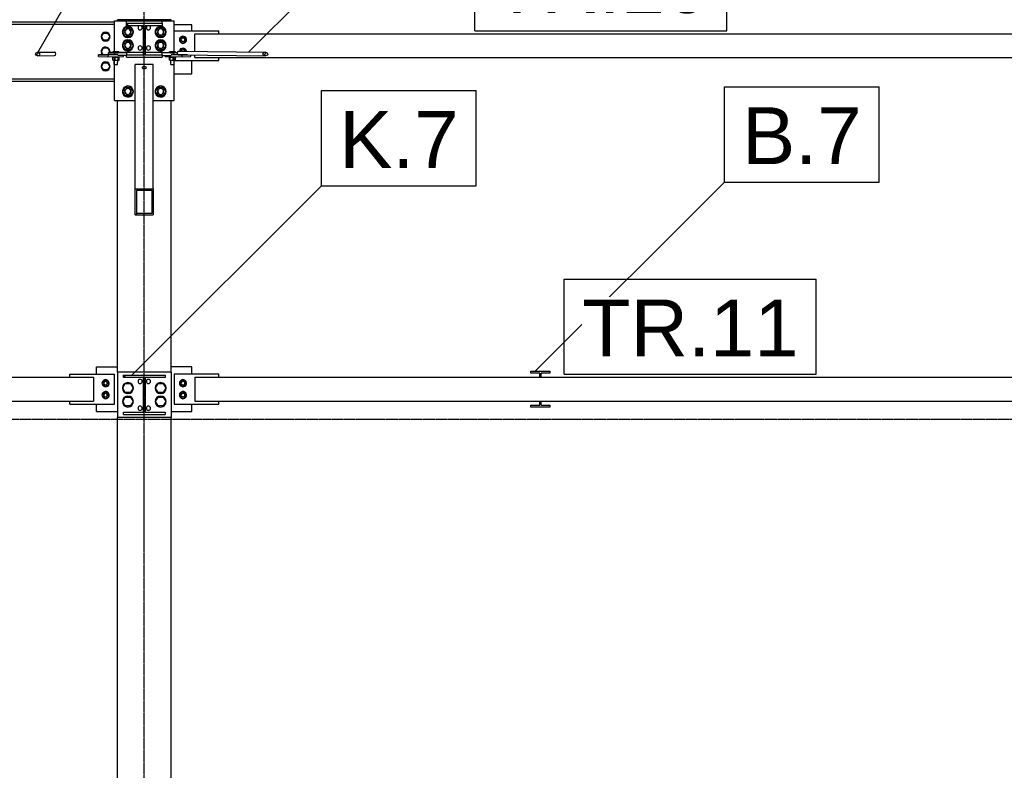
# Model space of a CAD drawing. Header units: millimetres. Extents: x -19654 to 22346, y -14260 to 15440.
# Tile 14 of 22: x -1108 to 2197, y 1970 to 4492. Entities that reach past the tile are written whole.
import ezdxf

# ---------------------------------------------------------------- set-up
doc = ezdxf.new("R2010")
doc.units = ezdxf.units.MM
doc.linetypes.add('DXK_LINE_DOT3', pattern=[5.9187, 2.979, -0.9799, 0.9799, -0.9799])
for name, color, linetype in [('TS_INNE_OBIEKTY', 7, 'Continuous'), ('TS_LINIE_WIDOCZNE', 7, 'Continuous'), ('TS_OPISY', 7, 'Continuous'), ('TS_OPISY_LINIE', 7, 'Continuous'), ('TS_OPISY_RAMKA', 7, 'Continuous'), ('TS_WYPELNIENIE', 7, 'Continuous')]:
    doc.layers.add(name, color=color, linetype=linetype)
doc.styles.add('Arial', font='ARIAL.TTF', dxfattribs={"height": 0.2})

# ---------------------------------------------------------------- blocks, each defined once
blk = doc.blocks.new('Part-305655477-1708 - 1303')
at = {"layer": 'TS_WYPELNIENIE', "linetype": 'Continuous'}
h = blk.add_hatch(dxfattribs=at)
h.set_pattern_fill('', color=256, scale=70, style=0, pattern_type=0)
h.set_pattern_definition([(45, (-1053.68, 4372), (-157.15, 157.15), [])])
h.paths.add_polyline_path([(-1055.8, 4376.2), (-1053.7, 4372), (-1048.4, 4370.2), (-1043, 4371.9), (-1040.7, 4376.2), (-1042.9, 4380.4), (-1048.2, 4382.2), (-1053.5, 4380.5)])
at = {"layer": 'TS_INNE_OBIEKTY', "color": 1, "linetype": 'Continuous'}
for p, q in [((-1055.8, 4376.2), (-1053.5, 4380.5)), ((-1053.7, 4372), (-1055.8, 4376.2)), ((-1048.4, 4370.2), (-1053.7, 4372)), ((-1053.5, 4380.5), (-1048.2, 4382.2)), ((-1043, 4371.9), (-1048.4, 4370.2)), ((-1048.2, 4382.2), (-1042.9, 4380.4)), ((-1040.7, 4376.2), (-1043, 4371.9)), ((-1042.9, 4380.4), (-1040.7, 4376.2))]:
    blk.add_line(p, q, dxfattribs=at)
at = {"layer": 'TS_LINIE_WIDOCZNE', "color": 1, "linetype": 'Continuous'}
for p, q in [((-1048.4, 4370.2), (-992, 4371)), ((-1048.2, 4382.2), (-991.9, 4383)), ((-992, 4371), (-988.6, 4372.8)), ((-988.6, 4381.2), (-991.9, 4383)), ((-987.2, 4377), (-988.6, 4381.2)), ((-988.6, 4372.8), (-987.2, 4377))]:
    blk.add_line(p, q, dxfattribs=at)
blk = doc.blocks.new('Bolt-305655477-2297 - 1303')
at = {"layer": 'TS_INNE_OBIEKTY', "color": 1, "linetype": 'Continuous'}
for p, q in [((-601.9, 4380.3), (-602.2, 4380.4)), ((-602.2, 4380.4), (-601.9, 4380.4)), ((-601.9, 4380.3), (-602.2, 4380.4)), ((-602.2, 4380.4), (-601.9, 4380.4)), ((-601.9, 4380.4), (-600.9, 4380.4)), ((-601.9, 4380.4), (-600.9, 4380.4)), ((-600.9, 4380.3), (-601.9, 4380.3)), ((-600.9, 4380.3), (-601.9, 4380.3)), ((-600.9, 4380.4), (-599.3, 4380.5)), ((-599.3, 4380.2), (-600.9, 4380.3)), ((-599.3, 4380.5), (-597.4, 4380.5)), ((-597.4, 4380.2), (-599.3, 4380.2)), ((-597.4, 4380.5), (-595.2, 4380.5)), ((-595.2, 4380.2), (-597.4, 4380.2)), ((-595.2, 4380.5), (-593, 4380.5)), ((-593, 4380.2), (-595.2, 4380.2)), ((-593, 4380.5), (-591.1, 4380.5)), ((-591.1, 4380.2), (-593, 4380.2)), ((-591.1, 4380.5), (-589.5, 4380.4)), ((-589.5, 4380.3), (-591.1, 4380.2)), ((-589.5, 4380.4), (-588.5, 4380.4)), ((-589.5, 4380.4), (-588.5, 4380.4)), ((-588.5, 4380.3), (-589.5, 4380.3)), ((-588.5, 4380.3), (-589.5, 4380.3)), ((-588.5, 4380.4), (-588.2, 4380.4)), ((-588.2, 4380.4), (-588.5, 4380.3)), ((-588.5, 4380.4), (-588.2, 4380.4)), ((-588.2, 4380.4), (-588.5, 4380.3))]:
    blk.add_line(p, q, dxfattribs=at)
blk = doc.blocks.new('Part-305655477-1412 - 1303')
at = {"layer": 'TS_LINIE_WIDOCZNE', "color": 1, "linetype": 'Continuous'}
for p, q in [((-780.2, 3308), (-780.2, 4220.5)), ((-600.2, 3308), (-600.2, 4220.5)), ((-780.2, -350), (-780.2, 3155)), ((-600.2, -350), (-600.2, 3155))]:
    blk.add_line(p, q, dxfattribs=at)
blk = doc.blocks.new('Part-305655477-2066 - 1303')
at = {"layer": 'TS_LINIE_WIDOCZNE', "color": 1, "linetype": 'Continuous'}
for p, q in [((608, 3304.2), (608, 3310.5)), ((608, 3310.5), (672, 3310.5)), ((672, 3310.5), (672, 3304.2)), ((637.8, 3304.2), (608, 3304.2)), ((637.8, 3291.2), (637.8, 3304.2)), ((637.8, 3290.5), (637.8, 3291.2)), ((672, 3304.2), (642.2, 3304.2)), ((642.2, 3290.5), (642.2, 3304.2)), ((637.8, 3209.8), (637.8, 3210.5)), ((637.8, 3196.8), (637.8, 3209.8)), ((642.2, 3196.8), (642.2, 3210.5)), ((608, 3190.5), (608, 3196.8)), ((608, 3196.8), (637.8, 3196.8)), ((672, 3190.5), (608, 3190.5)), ((642.2, 3196.8), (672, 3196.8)), ((672, 3196.8), (672, 3190.5))]:
    blk.add_line(p, q, dxfattribs=at)
blk = doc.blocks.new('Part-305655477-1645 - 1303')
at = {"layer": 'TS_WYPELNIENIE', "linetype": 'Continuous'}
h = blk.add_hatch(dxfattribs=at)
h.set_pattern_fill('', color=256, scale=70, style=0, pattern_type=0)
h.set_pattern_definition([(45, (-720.2, 3836.3), (-157.15, 157.15), [])])
h.paths.add_polyline_path([(-720.2, 3923.2), (-720.2, 3836.3), (-660.2, 3836.3), (-660.2, 3923.2)])
h.paths.add_polyline_path([(-664.2, 3842.1), (-716.2, 3842.1), (-716.2, 3917.4), (-664.2, 3917.4)])
at = {"layer": 'TS_INNE_OBIEKTY', "color": 1, "linetype": 'Continuous'}
for p, q in [((-720.2, 3836.3), (-720.2, 3923.2)), ((-720.2, 3923.2), (-660.2, 3923.2)), ((-716.2, 3917.4), (-716.2, 3842.1)), ((-664.2, 3917.4), (-716.2, 3917.4)), ((-664.2, 3842.1), (-664.2, 3917.4)), ((-660.2, 3923.2), (-660.2, 3836.3)), ((-720.2, 3836.3), (-660.2, 3836.3)), ((-716.2, 3842.1), (-664.2, 3842.1))]:
    blk.add_line(p, q, dxfattribs=at)
at = {"layer": 'TS_LINIE_WIDOCZNE', "color": 1, "linetype": 'Continuous'}
for p, q in [((-720.2, 3923.2), (-720.2, 4341.2)), ((-660.2, 4341.2), (-720.2, 4341.2)), ((-660.2, 3923.2), (-660.2, 4341.2))]:
    blk.add_line(p, q, dxfattribs=at)
blk = doc.blocks.new('Part-305655477-1537 - 1303')
at = {"layer": 'TS_WYPELNIENIE', "linetype": 'Continuous'}
h = blk.add_hatch(dxfattribs=at)
h.set_pattern_fill('', color=256, scale=70, style=0, pattern_type=0)
h.set_pattern_definition([(45, (-760.2, 3289.5), (-157.15, 157.15), [])])
h.paths.add_polyline_path([(-760.2, 3298), (-760.2, 3289.5), (-692.9, 3289.5), (-692.9, 3173.5), (-760.2, 3173.5), (-760.2, 3165), (-620.2, 3165), (-620.2, 3173.5), (-687.4, 3173.5), (-687.4, 3289.5), (-620.2, 3289.5), (-620.2, 3298)])
at = {"layer": 'TS_INNE_OBIEKTY', "color": 1, "linetype": 'Continuous'}
for p, q in [((-760.2, 3298), (-620.2, 3298)), ((-760.2, 3289.5), (-760.2, 3298)), ((-692.9, 3289.5), (-760.2, 3289.5)), ((-692.9, 3173.5), (-692.9, 3289.5)), ((-620.2, 3289.5), (-687.4, 3289.5)), ((-687.4, 3289.5), (-687.4, 3173.5)), ((-620.2, 3298), (-620.2, 3289.5)), ((-760.2, 3165), (-760.2, 3173.5)), ((-760.2, 3173.5), (-692.9, 3173.5)), ((-760.2, 3165), (-620.2, 3165)), ((-687.4, 3173.5), (-620.2, 3173.5)), ((-620.2, 3173.5), (-620.2, 3165))]:
    blk.add_line(p, q, dxfattribs=at)
blk = doc.blocks.new('GridLine-305655477-2470 - 1303')
at = {"layer": 'TS_INNE_OBIEKTY', "color": 4, "linetype": 'DXK_LINE_DOT3'}
blk.add_line((-16331.7, 3150), (18196.3, 3150), dxfattribs=at)
blk = doc.blocks.new('Part-305655477-1599 - 1303')
at = {"layer": 'TS_LINIE_WIDOCZNE', "color": 1, "linetype": 'Continuous'}
for p, q in [((-520.2, 3290.5), (-520.2, 3210.5)), ((-520.2, 3290.5), (5028.3, 3290.5)), ((-520.2, 3210.5), (5028.3, 3210.5))]:
    blk.add_line(p, q, dxfattribs=at)
blk = doc.blocks.new('Part-305655477-1601 - 1303')
at = {"layer": 'TS_LINIE_WIDOCZNE', "color": 1, "linetype": 'Continuous'}
for p, q in [((-5541.7, 3290.5), (-860.2, 3290.5)), ((-860.2, 3290.5), (-860.2, 3210.5)), ((-5541.7, 3210.5), (-860.2, 3210.5))]:
    blk.add_line(p, q, dxfattribs=at)
blk = doc.blocks.new('Part-305655477-1536 - 1303')
at = {"layer": 'TS_WYPELNIENIE', "linetype": 'Continuous'}
h = blk.add_hatch(dxfattribs=at)
h.set_pattern_fill('', color=256, scale=70, style=0, pattern_type=0)
h.set_pattern_definition([(45, (-750.2, 4471.51), (-157.15, 157.15), [])])
h.paths.add_polyline_path([(-750.2, 4479.5), (-750.2, 4471.5), (-692.7, 4471.5), (-692.7, 4373.5), (-750.2, 4373.5), (-750.2, 4365.5), (-630.2, 4365.5), (-630.2, 4373.5), (-687.7, 4373.5), (-687.7, 4471.5), (-630.2, 4471.5), (-630.2, 4479.5)])
at = {"layer": 'TS_INNE_OBIEKTY', "color": 1, "linetype": 'Continuous'}
for p, q in [((-750.2, 4479.5), (-630.2, 4479.5)), ((-750.2, 4471.5), (-750.2, 4479.5)), ((-692.7, 4471.5), (-750.2, 4471.5)), ((-692.7, 4373.5), (-692.7, 4471.5)), ((-630.2, 4471.5), (-687.7, 4471.5)), ((-687.7, 4471.5), (-687.7, 4373.5)), ((-630.2, 4479.5), (-630.2, 4471.5)), ((-750.2, 4365.5), (-750.2, 4373.5)), ((-750.2, 4373.5), (-692.7, 4373.5)), ((-750.2, 4365.5), (-630.2, 4365.5)), ((-687.7, 4373.5), (-630.2, 4373.5)), ((-630.2, 4373.5), (-630.2, 4365.5))]:
    blk.add_line(p, q, dxfattribs=at)
at = {"layer": 'TS_LINIE_WIDOCZNE', "color": 1, "linetype": 'Continuous'}
for p, q in [((-750.2, 4479.5), (-750.2, 4487.5)), ((-750.2, 4487.5), (-630.2, 4487.5)), ((-630.2, 4479.5), (-630.2, 4487.5)), ((-692.7, 4381.5), (-750.2, 4381.5)), ((-750.2, 4381.5), (-750.2, 4373.5)), ((-630.2, 4381.5), (-687.7, 4381.5)), ((-630.2, 4373.5), (-630.2, 4381.5))]:
    blk.add_line(p, q, dxfattribs=at)
blk = doc.blocks.new('Part-305655477-1600 - 1303')
at = {"layer": 'TS_LINIE_WIDOCZNE', "color": 1, "linetype": 'Continuous'}
for p, q in [((-520.2, 4385.2), (-520.2, 4444.2)), ((-520.2, 4444.2), (5028.3, 4444.2)), ((-520.2, 4364.2), (-520.2, 4373.2)), ((-520.2, 4364.2), (5028.3, 4364.2))]:
    blk.add_line(p, q, dxfattribs=at)
blk = doc.blocks.new('Part-305655477-1602 - 1303')
at = {"layer": 'TS_LINIE_WIDOCZNE', "color": 1, "linetype": 'Continuous'}
for p, q in [((-5611.7, 4476.2), (-790.2, 4476.2)), ((-1971.2, 4484.7), (-790.2, 4484.7)), ((-5611.7, 4293.2), (-790.2, 4293.2)), ((-5611.7, 4284.7), (-790.2, 4284.7))]:
    blk.add_line(p, q, dxfattribs=at)
blk = doc.blocks.new('Part-305655477-1794 - 1303')
at = {"layer": 'TS_LINIE_WIDOCZNE', "color": 1, "linetype": 'Continuous'}
for p, q in [((-780.2, 4491.7), (-600.2, 4491.7)), ((-780.2, 4487.5), (-780.2, 4491.7)), ((-600.2, 4491.7), (-600.2, 4491.4)), ((-780.2, 4161.7), (-780.2, 4220.5))]:
    blk.add_line(p, q, dxfattribs=at)
blk = doc.blocks.new('Part-305655477-1804 - 1303')
at = {"layer": 'TS_LINIE_WIDOCZNE', "color": 1, "linetype": 'Continuous'}
for p, q in [((-790.2, 4487.5), (-590.2, 4487.5)), ((-790.2, 4381.5), (-790.2, 4487.5)), ((-590.2, 4381.5), (-590.2, 4487.5)), ((-790.2, 4220.5), (-790.2, 4367.4)), ((-590.2, 4220.5), (-590.2, 4367.5)), ((-790.2, 4220.5), (-720.2, 4220.5)), ((-660.2, 4220.5), (-590.2, 4220.5))]:
    blk.add_line(p, q, dxfattribs=at)
blk = doc.blocks.new('Bolt-305655477-1802 - 1303')
at = {"layer": 'TS_INNE_OBIEKTY', "color": 1, "linetype": 'Continuous'}
for p, q in [((-762.5, 3254), (-753.9, 3269)), ((-753.9, 3239), (-762.5, 3254)), ((-753.9, 3269), (-736.5, 3269)), ((-736.5, 3269), (-727.9, 3254)), ((-727.9, 3254), (-736.5, 3239)), ((-652.5, 3254), (-643.9, 3269)), ((-643.9, 3239), (-652.5, 3254)), ((-643.9, 3269), (-626.5, 3269)), ((-626.5, 3269), (-617.9, 3254)), ((-617.9, 3254), (-626.5, 3239)), ((-762.5, 3209), (-753.9, 3224)), ((-753.9, 3194), (-762.5, 3209)), ((-736.5, 3239), (-753.9, 3239)), ((-753.9, 3224), (-736.5, 3224)), ((-736.5, 3224), (-727.9, 3209)), ((-727.9, 3209), (-736.5, 3194)), ((-652.5, 3209), (-643.9, 3224)), ((-643.9, 3194), (-652.5, 3209)), ((-626.5, 3239), (-643.9, 3239)), ((-643.9, 3224), (-626.5, 3224)), ((-626.5, 3224), (-617.9, 3209)), ((-617.9, 3209), (-626.5, 3194)), ((-736.5, 3194), (-753.9, 3194)), ((-626.5, 3194), (-643.9, 3194))]:
    blk.add_line(p, q, dxfattribs=at)
for centre, start, end in [((-745.2, 3254), 0, 180), ((-745.2, 3254), 180, 0), ((-635.2, 3254), 0, 180), ((-635.2, 3254), 180, 0), ((-745.2, 3209), 0, 180), ((-745.2, 3209), 180, 0), ((-635.2, 3209), 0, 180), ((-635.2, 3209), 180, 0)]:
    blk.add_arc(centre, 18.5, start, end, dxfattribs=at)
blk = doc.blocks.new('Bolt-305655477-1806 - 1303')
at = {"layer": 'TS_INNE_OBIEKTY', "color": 1, "linetype": 'Continuous'}
for centre, start, end in [((-704.2, 4396.5), 0, 180), ((-704.2, 4396.5), 0, 180), ((-676.2, 4396.5), 0, 180), ((-676.2, 4396.5), 0, 180), ((-704.2, 4396.5), 180, 0), ((-704.2, 4396.5), 180, 0), ((-676.2, 4396.5), 180, 0), ((-676.2, 4396.5), 180, 0)]:
    blk.add_arc(centre, 7, start, end, dxfattribs=at)
blk = doc.blocks.new('Bolt-305655477-1800 - 1303')
at = {"layer": 'TS_INNE_OBIEKTY', "color": 1, "linetype": 'Continuous'}
for centre, start, end in [((-704.2, 3276.5), 0, 180), ((-704.2, 3276.5), 0, 180), ((-704.2, 3276.5), 180, 0), ((-704.2, 3276.5), 180, 0), ((-676.2, 3276.5), 0, 180), ((-676.2, 3276.5), 0, 180), ((-676.2, 3276.5), 180, 0), ((-676.2, 3276.5), 180, 0)]:
    blk.add_arc(centre, 7, start, end, dxfattribs=at)
blk = doc.blocks.new('Bolt-305655477-1810 - 1303')
at = {"layer": 'TS_INNE_OBIEKTY', "color": 1, "linetype": 'Continuous'}
for p, q in [((-712.2, 4490.9), (-711.8, 4491)), ((-712.2, 4490.9), (-711.8, 4491)), ((-711.8, 4490.9), (-712.2, 4490.9)), ((-711.8, 4490.9), (-712.2, 4490.9)), ((-711.8, 4488.4), (-712.2, 4488.5)), ((-712.2, 4488.5), (-711.8, 4488.5)), ((-711.8, 4488.4), (-712.2, 4488.5)), ((-712.2, 4488.5), (-711.8, 4488.5)), ((-711.8, 4491), (-710.9, 4491)), ((-711.8, 4491), (-710.9, 4491)), ((-710.9, 4490.8), (-711.8, 4490.9)), ((-710.9, 4490.8), (-711.8, 4490.9)), ((-711.8, 4488.5), (-710.9, 4488.5)), ((-711.8, 4488.5), (-710.9, 4488.5)), ((-710.9, 4488.4), (-711.8, 4488.4)), ((-710.9, 4488.4), (-711.8, 4488.4)), ((-710.9, 4491), (-709.3, 4491)), ((-709.3, 4490.8), (-710.9, 4490.8)), ((-710.9, 4488.5), (-709.3, 4488.6)), ((-709.3, 4488.3), (-710.9, 4488.4)), ((-709.3, 4491), (-707.4, 4491.1)), ((-707.4, 4490.8), (-709.3, 4490.8)), ((-709.3, 4488.6), (-707.4, 4488.6)), ((-707.4, 4488.3), (-709.3, 4488.3)), ((-707.4, 4491.1), (-705.2, 4491.1)), ((-705.2, 4490.8), (-707.4, 4490.8)), ((-707.4, 4488.6), (-705.2, 4488.6)), ((-705.2, 4488.3), (-707.4, 4488.3)), ((-705.2, 4491.1), (-703, 4491.1)), ((-703, 4490.8), (-705.2, 4490.8)), ((-705.2, 4488.6), (-703, 4488.6)), ((-703, 4488.3), (-705.2, 4488.3)), ((-703, 4491.1), (-701.1, 4491)), ((-701.1, 4490.8), (-703, 4490.8)), ((-703, 4488.6), (-701.1, 4488.6)), ((-701.1, 4488.3), (-703, 4488.3)), ((-701.1, 4491), (-699.5, 4491)), ((-699.5, 4490.8), (-701.1, 4490.8)), ((-701.1, 4488.6), (-699.5, 4488.5)), ((-699.5, 4488.4), (-701.1, 4488.3)), ((-699.5, 4491), (-698.5, 4491)), ((-699.5, 4491), (-698.5, 4491)), ((-698.5, 4490.9), (-699.5, 4490.8)), ((-698.5, 4490.9), (-699.5, 4490.8)), ((-699.5, 4488.5), (-698.5, 4488.5)), ((-699.5, 4488.5), (-698.5, 4488.5)), ((-698.5, 4488.4), (-699.5, 4488.4)), ((-698.5, 4488.4), (-699.5, 4488.4)), ((-698.5, 4491), (-698.2, 4490.9)), ((-698.5, 4491), (-698.2, 4490.9)), ((-698.2, 4490.9), (-698.5, 4490.9)), ((-698.2, 4490.9), (-698.5, 4490.9)), ((-698.5, 4488.5), (-698.2, 4488.5)), ((-698.2, 4488.5), (-698.5, 4488.4)), ((-698.5, 4488.5), (-698.2, 4488.5)), ((-698.2, 4488.5), (-698.5, 4488.4)), ((-682.2, 4490.9), (-681.8, 4491)), ((-682.2, 4490.9), (-681.8, 4491)), ((-681.8, 4490.9), (-682.2, 4490.9)), ((-681.8, 4490.9), (-682.2, 4490.9)), ((-681.8, 4488.4), (-682.2, 4488.5)), ((-682.2, 4488.5), (-681.8, 4488.5)), ((-681.8, 4488.4), (-682.2, 4488.5)), ((-682.2, 4488.5), (-681.8, 4488.5)), ((-681.8, 4491), (-680.9, 4491)), ((-681.8, 4491), (-680.9, 4491)), ((-680.9, 4490.8), (-681.8, 4490.9)), ((-680.9, 4490.8), (-681.8, 4490.9)), ((-681.8, 4488.5), (-680.9, 4488.5)), ((-681.8, 4488.5), (-680.9, 4488.5)), ((-680.9, 4488.4), (-681.8, 4488.4)), ((-680.9, 4488.4), (-681.8, 4488.4)), ((-680.9, 4491), (-679.3, 4491)), ((-679.3, 4490.8), (-680.9, 4490.8)), ((-680.9, 4488.5), (-679.3, 4488.6)), ((-679.3, 4488.3), (-680.9, 4488.4)), ((-679.3, 4491), (-677.4, 4491.1)), ((-677.4, 4490.8), (-679.3, 4490.8)), ((-679.3, 4488.6), (-677.4, 4488.6)), ((-677.4, 4488.3), (-679.3, 4488.3)), ((-677.4, 4491.1), (-675.2, 4491.1)), ((-675.2, 4490.8), (-677.4, 4490.8)), ((-677.4, 4488.6), (-675.2, 4488.6)), ((-675.2, 4488.3), (-677.4, 4488.3)), ((-675.2, 4491.1), (-673, 4491.1)), ((-673, 4490.8), (-675.2, 4490.8)), ((-675.2, 4488.6), (-673, 4488.6)), ((-673, 4488.3), (-675.2, 4488.3)), ((-673, 4491.1), (-671.1, 4491)), ((-671.1, 4490.8), (-673, 4490.8)), ((-673, 4488.6), (-671.1, 4488.6)), ((-671.1, 4488.3), (-673, 4488.3)), ((-671.1, 4491), (-669.5, 4491)), ((-669.5, 4490.8), (-671.1, 4490.8)), ((-671.1, 4488.6), (-669.5, 4488.5)), ((-669.5, 4488.4), (-671.1, 4488.3)), ((-669.5, 4491), (-668.5, 4491)), ((-669.5, 4491), (-668.5, 4491)), ((-668.5, 4490.9), (-669.5, 4490.8)), ((-668.5, 4490.9), (-669.5, 4490.8)), ((-669.5, 4488.5), (-668.5, 4488.5)), ((-669.5, 4488.5), (-668.5, 4488.5)), ((-668.5, 4488.4), (-669.5, 4488.4)), ((-668.5, 4488.4), (-669.5, 4488.4)), ((-668.5, 4491), (-668.2, 4490.9)), ((-668.5, 4491), (-668.2, 4490.9)), ((-668.2, 4490.9), (-668.5, 4490.9)), ((-668.2, 4490.9), (-668.5, 4490.9)), ((-668.5, 4488.5), (-668.2, 4488.5)), ((-668.2, 4488.5), (-668.5, 4488.4)), ((-668.5, 4488.5), (-668.2, 4488.5)), ((-668.2, 4488.5), (-668.5, 4488.4))]:
    blk.add_line(p, q, dxfattribs=at)
blk = doc.blocks.new('Part-305655477-1707 - 1303')
at = {"layer": 'TS_WYPELNIENIE', "linetype": 'Continuous'}
h = blk.add_hatch(dxfattribs=at)
h.set_pattern_fill('', color=256, scale=70, style=0, pattern_type=0)
h.set_pattern_definition([(45, (-289.12, 4371.95), (-157.15, 157.15), [])])
h.paths.add_polyline_path([(-291.6, 4376.2), (-289.1, 4371.9), (-283.4, 4370.2), (-277.7, 4372), (-275.4, 4376.2), (-277.8, 4380.5), (-283.6, 4382.2), (-289.3, 4380.4)])
at = {"layer": 'TS_INNE_OBIEKTY', "color": 1, "linetype": 'Continuous'}
for p, q in [((-291.6, 4376.2), (-289.3, 4380.4)), ((-289.1, 4371.9), (-291.6, 4376.2)), ((-289.3, 4380.4), (-283.6, 4382.2)), ((-283.4, 4370.2), (-289.1, 4371.9)), ((-283.6, 4382.2), (-277.8, 4380.5)), ((-277.7, 4372), (-283.4, 4370.2)), ((-277.8, 4380.5), (-275.4, 4376.2)), ((-275.4, 4376.2), (-277.7, 4372))]:
    blk.add_line(p, q, dxfattribs=at)
at = {"layer": 'TS_LINIE_WIDOCZNE', "color": 1, "linetype": 'Continuous'}
for p, q in [((-578.2, 4384), (-579.5, 4379.8)), ((-579.5, 4379.8), (-578.1, 4375.6)), ((-575.1, 4385.9), (-578.2, 4384)), ((-578.1, 4375.6), (-575, 4373.9)), ((-575.1, 4385.9), (-283.6, 4382.2)), ((-575, 4373.9), (-283.4, 4370.2))]:
    blk.add_line(p, q, dxfattribs=at)
blk = doc.blocks.new('Part-305655477-1799 - 1303')
at = {"layer": 'TS_LINIE_WIDOCZNE', "color": 1, "linetype": 'Continuous'}
for p, q in [((-600.2, 3308), (-780.2, 3308)), ((-780.2, 3308), (-780.2, 3155)), ((-600.2, 3308), (-600.2, 3155)), ((-600.2, 3155), (-780.2, 3155))]:
    blk.add_line(p, q, dxfattribs=at)
blk = doc.blocks.new('Bolt-305655477-1801 - 1303')
at = {"layer": 'TS_INNE_OBIEKTY', "color": 1, "linetype": 'Continuous'}
for centre, start, end in [((-704.2, 3186.5), 0, 180), ((-704.2, 3186.5), 0, 180), ((-704.2, 3186.5), 180, 0), ((-704.2, 3186.5), 180, 0), ((-676.2, 3186.5), 0, 180), ((-676.2, 3186.5), 0, 180), ((-676.2, 3186.5), 180, 0), ((-676.2, 3186.5), 180, 0)]:
    blk.add_arc(centre, 7, start, end, dxfattribs=at)
blk = doc.blocks.new('Bolt-305655477-1805 - 1303')
at = {"layer": 'TS_INNE_OBIEKTY', "color": 1, "linetype": 'Continuous'}
for centre, start, end in [((-704.2, 4464.5), 0, 180), ((-704.2, 4464.5), 0, 180), ((-704.2, 4464.5), 180, 0), ((-704.2, 4464.5), 180, 0), ((-676.2, 4464.5), 0, 180), ((-676.2, 4464.5), 0, 180), ((-676.2, 4464.5), 180, 0), ((-676.2, 4464.5), 180, 0)]:
    blk.add_arc(centre, 7, start, end, dxfattribs=at)
blk = doc.blocks.new('Bolt-305655477-1807 - 1303')
at = {"layer": 'TS_INNE_OBIEKTY', "color": 1, "linetype": 'Continuous'}
for p, q in [((-762.5, 4450.5), (-753.9, 4465.5)), ((-753.9, 4465.5), (-736.5, 4465.5)), ((-736.5, 4465.5), (-727.9, 4450.5)), ((-652.5, 4450.5), (-643.9, 4465.5)), ((-643.9, 4465.5), (-626.5, 4465.5)), ((-626.5, 4465.5), (-617.9, 4450.5)), ((-753.9, 4435.5), (-762.5, 4450.5)), ((-736.5, 4435.5), (-753.9, 4435.5)), ((-727.9, 4450.5), (-736.5, 4435.5)), ((-643.9, 4435.5), (-652.5, 4450.5)), ((-626.5, 4435.5), (-643.9, 4435.5)), ((-617.9, 4450.5), (-626.5, 4435.5)), ((-762.5, 4405.5), (-753.9, 4420.5)), ((-753.9, 4390.5), (-762.5, 4405.5)), ((-753.9, 4420.5), (-736.5, 4420.5)), ((-736.5, 4420.5), (-727.9, 4405.5)), ((-727.9, 4405.5), (-736.5, 4390.5)), ((-652.5, 4405.5), (-643.9, 4420.5)), ((-643.9, 4390.5), (-652.5, 4405.5)), ((-643.9, 4420.5), (-626.5, 4420.5)), ((-626.5, 4420.5), (-617.9, 4405.5)), ((-617.9, 4405.5), (-626.5, 4390.5)), ((-736.5, 4390.5), (-753.9, 4390.5)), ((-626.5, 4390.5), (-643.9, 4390.5)), ((-762.5, 4250.5), (-753.9, 4265.5)), ((-753.9, 4265.5), (-736.5, 4265.5)), ((-736.5, 4265.5), (-727.9, 4250.5)), ((-652.5, 4250.5), (-643.9, 4265.5)), ((-643.9, 4265.5), (-626.5, 4265.5)), ((-626.5, 4265.5), (-617.9, 4250.5)), ((-753.9, 4235.5), (-762.5, 4250.5)), ((-736.5, 4235.5), (-753.9, 4235.5)), ((-727.9, 4250.5), (-736.5, 4235.5)), ((-643.9, 4235.5), (-652.5, 4250.5)), ((-626.5, 4235.5), (-643.9, 4235.5)), ((-617.9, 4250.5), (-626.5, 4235.5))]:
    blk.add_line(p, q, dxfattribs=at)
for centre, radius, start, end in [((-745.2, 4450.5), 18.5, 0, 180), ((-745.2, 4450.5), 18.5, 330, 150), ((-635.2, 4450.5), 18.5, 360, 180), ((-635.2, 4450.5), 18.5, 330, 150), ((-745.2, 4450.5), 18.5, 150, 330), ((-745.2, 4450.5), 18.5, 180, 0), ((-745.2, 4450.5), 11, 108, 288), ((-745.2, 4450.5), 10, 0, 180), ((-745.2, 4450.5), 10, 180, 0), ((-745.2, 4450.5), 11, 288, 108), ((-635.2, 4450.5), 18.5, 150, 330), ((-635.2, 4450.5), 18.5, 180, 360), ((-635.2, 4450.5), 11, 108, 288), ((-635.2, 4450.5), 10, 360, 180), ((-635.2, 4450.5), 10, 180, 360), ((-635.2, 4450.5), 11, 288, 108), ((-745.2, 4405.5), 18.5, 360, 180), ((-745.2, 4405.5), 18.5, 150, 330), ((-745.2, 4405.5), 18.5, 180, 360), ((-745.2, 4405.5), 18.5, 330, 150), ((-745.2, 4405.5), 11, 108, 288), ((-745.2, 4405.5), 10, 360, 180), ((-745.2, 4405.5), 10, 180, 360), ((-745.2, 4405.5), 11, 288, 108), ((-635.2, 4405.5), 18.5, 0, 180), ((-635.2, 4405.5), 18.5, 150, 330), ((-635.2, 4405.5), 18.5, 180, 0), ((-635.2, 4405.5), 18.5, 330, 150), ((-635.2, 4405.5), 11, 108, 288), ((-635.2, 4405.5), 10, 0, 180), ((-635.2, 4405.5), 10, 180, 0), ((-635.2, 4405.5), 11, 288, 108), ((-745.2, 4250.5), 18.5, 0, 180), ((-745.2, 4250.5), 18.5, 330, 150), ((-635.2, 4250.5), 18.5, 0, 180), ((-635.2, 4250.5), 18.5, 330, 150), ((-745.2, 4250.5), 18.5, 150, 330), ((-745.2, 4250.5), 18.5, 180, 0), ((-745.2, 4250.5), 11, 108, 288), ((-745.2, 4250.5), 10, 0, 180), ((-745.2, 4250.5), 10, 180, 0), ((-745.2, 4250.5), 11, 288, 108), ((-635.2, 4250.5), 18.5, 150, 330), ((-635.2, 4250.5), 18.5, 180, 0), ((-635.2, 4250.5), 11, 108, 288), ((-635.2, 4250.5), 10, 0, 180), ((-635.2, 4250.5), 10, 180, 0), ((-635.2, 4250.5), 11, 288, 108)]:
    blk.add_arc(centre, radius, start, end, dxfattribs=at)
blk = doc.blocks.new('Part-305655477-1809 - 1303')
at = {"layer": 'TS_LINIE_WIDOCZNE', "color": 1, "linetype": 'Continuous'}
for p, q in [((-780.2, 4488), (-780.2, 4491.4)), ((-600.2, 4491.4), (-780.2, 4491.4)), ((-600.2, 4488), (-780.2, 4488)), ((-780.2, 4488), (-780.2, 4487.5)), ((-600.2, 4488), (-600.2, 4491.4)), ((-600.2, 4487.5), (-600.2, 4488))]:
    blk.add_line(p, q, dxfattribs=at)
blk = doc.blocks.new('Part-305655477-1875 - 1303')
at = {"layer": 'TS_LINIE_WIDOCZNE', "color": 1, "linetype": 'Continuous'}
for p, q in [((-530.2, 3325.5), (-600.2, 3325.5)), ((-530.2, 3300.5), (-530.2, 3325.5)), ((-600.2, 3175.5), (-530.2, 3175.5)), ((-530.2, 3175.5), (-530.2, 3200.5))]:
    blk.add_line(p, q, dxfattribs=at)
blk = doc.blocks.new('Part-305655477-1876 - 1303')
at = {"layer": 'TS_LINIE_WIDOCZNE', "color": 1, "linetype": 'Continuous'}
for p, q in [((-440.2, 3300.5), (-590.2, 3300.5)), ((-590.2, 3300.5), (-590.2, 3200.5)), ((-440.2, 3290.5), (-440.2, 3300.5)), ((-440.2, 3200.5), (-440.2, 3210.5)), ((-590.2, 3200.5), (-440.2, 3200.5))]:
    blk.add_line(p, q, dxfattribs=at)
blk = doc.blocks.new('Bolt-305655477-1877 - 1303')
at = {"layer": 'TS_INNE_OBIEKTY', "color": 1, "linetype": 'Continuous'}
for p, q in [((-560.2, 3281.5), (-569.7, 3276)), ((-569.7, 3276), (-569.7, 3265)), ((-550.7, 3276), (-560.2, 3281.5)), ((-550.7, 3265), (-550.7, 3276)), ((-569.7, 3265), (-560.2, 3259.5)), ((-560.2, 3241.5), (-569.7, 3236)), ((-560.2, 3259.5), (-550.7, 3265)), ((-550.7, 3236), (-560.2, 3241.5)), ((-569.7, 3236), (-569.7, 3225)), ((-569.7, 3225), (-560.2, 3219.5)), ((-560.2, 3219.5), (-550.7, 3225)), ((-550.7, 3225), (-550.7, 3236))]:
    blk.add_line(p, q, dxfattribs=at)
for centre, radius, start, end in [((-560.2, 3270.5), 12, 120, 300), ((-560.2, 3270.5), 12, 300, 120), ((-560.2, 3270.5), 6, 120, 300), ((-560.2, 3270.5), 6, 300, 120), ((-560.2, 3230.5), 12, 120, 300), ((-560.2, 3230.5), 12, 300, 120), ((-560.2, 3230.5), 6, 120, 300), ((-560.2, 3230.5), 6, 300, 120)]:
    blk.add_arc(centre, radius, start, end, dxfattribs=at)
blk = doc.blocks.new('Part-305655477-1878 - 1303')
at = {"layer": 'TS_LINIE_WIDOCZNE', "color": 1, "linetype": 'Continuous'}
for p, q in [((-850.2, 3325.5), (-780.2, 3325.5)), ((-850.2, 3300.5), (-850.2, 3325.5)), ((-850.2, 3175.5), (-850.2, 3200.5)), ((-850.2, 3175.5), (-780.2, 3175.5))]:
    blk.add_line(p, q, dxfattribs=at)
blk = doc.blocks.new('Part-305655477-1879 - 1303')
at = {"layer": 'TS_LINIE_WIDOCZNE', "color": 1, "linetype": 'Continuous'}
for p, q in [((-940.2, 3290.5), (-940.2, 3300.5)), ((-940.2, 3300.5), (-790.2, 3300.5)), ((-790.2, 3200.5), (-790.2, 3300.5)), ((-940.2, 3200.5), (-940.2, 3210.5)), ((-940.2, 3200.5), (-790.2, 3200.5))]:
    blk.add_line(p, q, dxfattribs=at)
blk = doc.blocks.new('Bolt-305655477-1880 - 1303')
at = {"layer": 'TS_INNE_OBIEKTY', "color": 1, "linetype": 'Continuous'}
for p, q in [((-820.2, 3281.5), (-829.7, 3276)), ((-829.7, 3276), (-829.7, 3265)), ((-810.7, 3276), (-820.2, 3281.5)), ((-810.7, 3265), (-810.7, 3276)), ((-829.7, 3265), (-820.2, 3259.5)), ((-820.2, 3241.5), (-829.7, 3236)), ((-820.2, 3259.5), (-810.7, 3265)), ((-810.7, 3236), (-820.2, 3241.5)), ((-829.7, 3236), (-829.7, 3225)), ((-829.7, 3225), (-820.2, 3219.5)), ((-820.2, 3219.5), (-810.7, 3225)), ((-810.7, 3225), (-810.7, 3236))]:
    blk.add_line(p, q, dxfattribs=at)
for centre, radius, start, end in [((-820.2, 3270.5), 12, 120, 300), ((-820.2, 3270.5), 12, 300, 120), ((-820.2, 3270.5), 6, 120, 300), ((-820.2, 3270.5), 6, 300, 120), ((-820.2, 3230.5), 12, 120, 300), ((-820.2, 3230.5), 12, 300, 120), ((-820.2, 3230.5), 6, 120, 300), ((-820.2, 3230.5), 6, 300, 120)]:
    blk.add_arc(centre, radius, start, end, dxfattribs=at)
blk = doc.blocks.new('Part-305655477-1881 - 1303')
at = {"layer": 'TS_LINIE_WIDOCZNE', "color": 1, "linetype": 'Continuous'}
for p, q in [((-530.2, 4474.2), (-590.2, 4474.2)), ((-530.2, 4454.2), (-530.2, 4474.2)), ((-530.2, 4310.2), (-530.2, 4354.2)), ((-590.2, 4310.2), (-530.2, 4310.2))]:
    blk.add_line(p, q, dxfattribs=at)
blk = doc.blocks.new('Part-305655477-1882 - 1303')
at = {"layer": 'TS_LINIE_WIDOCZNE', "color": 1, "linetype": 'Continuous'}
for p, q in [((-590.2, 4454.2), (-440.2, 4454.2)), ((-440.2, 4444.2), (-440.2, 4454.2)), ((-440.2, 4354.2), (-440.2, 4364.2)), ((-590.2, 4354.2), (-440.2, 4354.2))]:
    blk.add_line(p, q, dxfattribs=at)
blk = doc.blocks.new('Bolt-305655477-1883 - 1303')
at = {"layer": 'TS_INNE_OBIEKTY', "color": 1, "linetype": 'Continuous'}
for p, q in [((-560.2, 4435.2), (-569.7, 4429.7)), ((-550.7, 4429.7), (-560.2, 4435.2)), ((-569.7, 4429.7), (-569.7, 4418.7)), ((-569.7, 4418.7), (-560.2, 4413.2)), ((-560.2, 4413.2), (-550.7, 4418.7)), ((-550.7, 4418.7), (-550.7, 4429.7)), ((-560.2, 4395.2), (-569.7, 4389.7)), ((-569.7, 4389.7), (-569.7, 4385.8)), ((-550.7, 4389.7), (-560.2, 4395.2)), ((-550.7, 4385.6), (-550.7, 4389.7))]:
    blk.add_line(p, q, dxfattribs=at)
for centre, radius, start, end in [((-560.2, 4424.2), 12, 120, 300), ((-560.2, 4424.2), 12, 300, 120), ((-560.2, 4424.2), 6, 300, 120), ((-560.2, 4424.2), 6, 120, 300), ((-560.2, 4384.2), 12, 6.5224, 172.0201), ((-560.2, 4384.2), 6, 14.0425, 164.5236)]:
    blk.add_arc(centre, radius, start, end, dxfattribs=at)
blk = doc.blocks.new('Bolt-305655477-1961 - 1303')
at = {"layer": 'TS_INNE_OBIEKTY', "color": 1, "linetype": 'Continuous'}
for p, q in [((-834, 4434.7), (-827.1, 4446.7)), ((-827.1, 4422.7), (-834, 4434.7)), ((-827.1, 4446.7), (-813.2, 4446.7)), ((-813.2, 4446.7), (-806.3, 4434.7)), ((-806.3, 4434.7), (-813.2, 4422.7)), ((-813.2, 4422.7), (-827.1, 4422.7)), ((-834, 4384.7), (-827.1, 4396.7)), ((-827.8, 4374), (-834, 4384.7)), ((-827.1, 4396.7), (-813.2, 4396.7)), ((-813.2, 4396.7), (-806.3, 4384.7)), ((-812.4, 4374.2), (-810.2, 4378)), ((-808.2, 4381.5), (-806.3, 4384.7)), ((-834, 4334.7), (-827.1, 4346.7)), ((-827.1, 4322.7), (-834, 4334.7)), ((-827.1, 4346.7), (-813.2, 4346.7)), ((-813.2, 4346.7), (-806.3, 4334.7)), ((-806.3, 4334.7), (-813.2, 4322.7)), ((-813.2, 4322.7), (-827.1, 4322.7))]:
    blk.add_line(p, q, dxfattribs=at)
for centre, start, end in [((-820.2, 4434.7), 0, 180), ((-820.2, 4434.7), 180, 0), ((-820.2, 4384.7), 347.0671, 227.9351), ((-820.2, 4334.7), 0, 180), ((-820.2, 4334.7), 180, 0)]:
    blk.add_arc(centre, 15, start, end, dxfattribs=at)
blk = doc.blocks.new('Bolt-305655477-2298 - 1303')
at = {"layer": 'TS_INNE_OBIEKTY', "color": 1, "linetype": 'Continuous'}
for p, q in [((-791.9, 4380.3), (-792.2, 4380.4)), ((-792.2, 4380.4), (-791.9, 4380.4)), ((-791.9, 4380.3), (-792.2, 4380.4)), ((-792.2, 4380.4), (-791.9, 4380.4)), ((-791.9, 4380.4), (-790.9, 4380.4)), ((-791.9, 4380.4), (-790.9, 4380.4)), ((-790.9, 4380.3), (-791.9, 4380.3)), ((-790.9, 4380.3), (-791.9, 4380.3)), ((-790.9, 4380.4), (-789.3, 4380.5)), ((-789.3, 4380.2), (-790.9, 4380.3)), ((-789.3, 4380.5), (-787.4, 4380.5)), ((-787.4, 4380.2), (-789.3, 4380.2)), ((-787.4, 4380.5), (-785.2, 4380.5)), ((-785.2, 4380.2), (-787.4, 4380.2)), ((-785.2, 4380.5), (-783, 4380.5)), ((-783, 4380.2), (-785.2, 4380.2)), ((-783, 4380.5), (-781.1, 4380.5)), ((-781.1, 4380.2), (-783, 4380.2)), ((-781.1, 4380.5), (-779.5, 4380.4)), ((-779.5, 4380.3), (-781.1, 4380.2)), ((-779.5, 4380.4), (-778.5, 4380.4)), ((-779.5, 4380.4), (-778.5, 4380.4)), ((-778.5, 4380.3), (-779.5, 4380.3)), ((-778.5, 4380.3), (-779.5, 4380.3)), ((-778.5, 4380.4), (-778.2, 4380.4)), ((-778.2, 4380.4), (-778.5, 4380.3)), ((-778.5, 4380.4), (-778.2, 4380.4)), ((-778.2, 4380.4), (-778.5, 4380.3))]:
    blk.add_line(p, q, dxfattribs=at)
blk = doc.blocks.new('Bolt-305655477-2350 - 1303')
at = {"layer": 'TS_INNE_OBIEKTY', "color": 1, "linetype": 'Continuous'}
for p, q in [((-607, 4365.5), (-607, 4367.7)), ((-607, 4365.5), (-604.3, 4365.5)), ((-605.5, 4355.6), (-605.6, 4365.5)), ((-605, 4384.1), (-597.2, 4384.2)), ((-605, 4380.4), (-605, 4384.1)), ((-603.1, 4384), (-605, 4384.1)), ((-604.3, 4365.5), (-599.1, 4365.4)), ((-603.5, 4355.5), (-603.5, 4365.4)), ((-603.1, 4380.2), (-603.1, 4384)), ((-593.2, 4383.9), (-603.1, 4384)), ((-599.1, 4365.4), (-592.9, 4365.4)), ((-597.2, 4384.2), (-587.4, 4384.2)), ((-585.4, 4384), (-593.2, 4383.9)), ((-593.2, 4380.2), (-593.2, 4383.9)), ((-593.1, 4355.4), (-593.1, 4365.4)), ((-592.9, 4365.4), (-587.3, 4365.4)), ((-587.4, 4384.2), (-585.4, 4384)), ((-587.3, 4365.4), (-583.9, 4365.5)), ((-585.4, 4380.3), (-585.4, 4384)), ((-584.8, 4355.5), (-584.8, 4365.5)), ((-583.9, 4365.5), (-583.4, 4365.6)), ((-583.4, 4365.6), (-583.4, 4367.4)), ((-603.5, 4355.5), (-605.5, 4355.6)), ((-603.5, 4355.5), (-593.1, 4355.4)), ((-601.1, 4341.6), (-601.1, 4355.5)), ((-601.1, 4341.6), (-599.7, 4341.5)), ((-599.7, 4341.5), (-597.1, 4341.5)), ((-597.1, 4341.5), (-594, 4341.5)), ((-594, 4341.5), (-591.2, 4341.5)), ((-593.1, 4355.4), (-584.8, 4355.5)), ((-591.2, 4341.5), (-589.5, 4341.6)), ((-589.5, 4341.6), (-589.3, 4341.6)), ((-589.3, 4341.6), (-589.3, 4355.5))]:
    blk.add_line(p, q, dxfattribs=at)
blk = doc.blocks.new('Bolt-305655477-2139 - 1303')
at = {"layer": 'TS_INNE_OBIEKTY', "color": 1, "linetype": 'Continuous'}
for p, q in [((-696.2, 4330.4), (-695.9, 4331.7)), ((-695.9, 4331.7), (-695, 4332.9)), ((-695, 4332.9), (-693.7, 4333.9)), ((-693.7, 4333.9), (-692, 4334.5)), ((-692, 4334.5), (-690.2, 4334.7)), ((-690.2, 4334.7), (-688.3, 4334.5)), ((-688.3, 4334.5), (-686.7, 4333.9)), ((-686.7, 4333.9), (-685.3, 4332.9)), ((-685.3, 4332.9), (-684.5, 4331.7)), ((-684.5, 4331.7), (-684.2, 4330.4)), ((-695.9, 4329), (-696.2, 4330.4)), ((-695, 4327.8), (-695.9, 4329)), ((-693.7, 4326.8), (-695, 4327.8)), ((-692, 4326.2), (-693.7, 4326.8)), ((-690.2, 4326), (-692, 4326.2)), ((-688.3, 4326.2), (-690.2, 4326)), ((-686.7, 4326.8), (-688.3, 4326.2)), ((-685.3, 4327.8), (-686.7, 4326.8)), ((-684.5, 4329), (-685.3, 4327.8)), ((-684.2, 4330.4), (-684.5, 4329))]:
    blk.add_line(p, q, dxfattribs=at)
blk = doc.blocks.new('Part-305655477-2295 - 1303')
at = {"layer": 'TS_LINIE_WIDOCZNE', "color": 1, "linetype": 'Continuous'}
for p, q in [((-630.2, 4381.5), (-579, 4381.5)), ((-630.2, 4379.9), (-630.2, 4381.5)), ((-590.2, 4379.9), (-630.2, 4379.9)), ((-630.2, 4371.9), (-599.5, 4371.9)), ((-579.4, 4380.1), (-590.2, 4379.9)), ((-590.2, 4373.6), (-590.2, 4379.9))]:
    blk.add_line(p, q, dxfattribs=at)
blk = doc.blocks.new('Part-305655477-2296 - 1303')
at = {"layer": 'TS_LINIE_WIDOCZNE', "color": 1, "linetype": 'Continuous'}
for p, q in [((-750.2, 4381.5), (-810.2, 4381.5)), ((-810.2, 4381.5), (-810.2, 4380.3)), ((-810.2, 4380.3), (-790.2, 4379.9)), ((-810.2, 4374.2), (-810.2, 4380.3)), ((-750.2, 4379.9), (-790.2, 4379.9)), ((-790.2, 4379.9), (-790.2, 4373.7)), ((-750.2, 4371.9), (-779.2, 4371.9)), ((-750.2, 4381.5), (-750.2, 4379.9)), ((-750.2, 4379.9), (-750.2, 4371.9))]:
    blk.add_line(p, q, dxfattribs=at)
blk = doc.blocks.new('Part-305655477-2328 - 1303')
at = {"layer": 'TS_LINIE_WIDOCZNE', "color": 1, "linetype": 'Continuous'}
for p, q in [((-810.2, 4374.3), (-843.7, 4373.7)), ((-843.7, 4373.7), (-811.9, 4373.1)), ((-843.7, 4367.7), (-843.7, 4373.7)), ((-843.7, 4367.7), (-812, 4367.1)), ((-811.9, 4373.1), (-812, 4367.1)), ((-812, 4367.1), (-760.3, 4367.9)), ((-779.2, 4373.6), (-811.9, 4373.1)), ((-760.3, 4367.9), (-760.2, 4371.9))]:
    blk.add_line(p, q, dxfattribs=at)
blk = doc.blocks.new('Bolt-305655477-2329 - 1303')
at = {"layer": 'TS_INNE_OBIEKTY', "color": 1, "linetype": 'Continuous'}
for p, q in [((-796.9, 4365.7), (-796.9, 4367.3)), ((-796.9, 4365.7), (-796.8, 4365.6)), ((-796.8, 4365.6), (-793.6, 4365.5)), ((-795.9, 4355.6), (-795.8, 4365.6)), ((-795.2, 4384.1), (-792.7, 4384.2)), ((-795.2, 4380.3), (-795.2, 4384.1)), ((-787.7, 4383.9), (-795.2, 4384.1)), ((-793.6, 4365.5), (-788.2, 4365.4)), ((-792.7, 4384.2), (-782.7, 4384.2)), ((-788.2, 4365.4), (-782, 4365.4)), ((-788, 4355.4), (-788, 4365.4)), ((-787.7, 4380.2), (-787.7, 4383.9)), ((-777.7, 4383.9), (-787.7, 4383.9)), ((-782.7, 4384.2), (-775.2, 4384.1)), ((-782, 4365.4), (-776.7, 4365.4)), ((-777.8, 4380.2), (-777.7, 4383.9)), ((-775.2, 4384.1), (-777.7, 4383.9)), ((-777.4, 4355.4), (-777.4, 4365.4)), ((-776.7, 4365.4), (-773.6, 4365.5)), ((-775.2, 4380.4), (-775.2, 4384.1)), ((-774.8, 4355.6), (-774.7, 4365.5)), ((-773.6, 4365.5), (-773.6, 4367.7)), ((-795.9, 4355.6), (-788, 4355.4)), ((-791.2, 4341.6), (-791.1, 4355.5)), ((-791.2, 4341.6), (-791.1, 4341.6)), ((-791.1, 4341.6), (-789.6, 4341.5)), ((-789.6, 4341.5), (-786.8, 4341.5)), ((-788, 4355.4), (-777.4, 4355.4)), ((-786.8, 4341.5), (-783.7, 4341.5)), ((-783.7, 4341.5), (-781.1, 4341.5)), ((-781.1, 4341.5), (-779.6, 4341.5)), ((-779.6, 4341.5), (-779.5, 4355.4)), ((-777.4, 4355.4), (-774.8, 4355.6))]:
    blk.add_line(p, q, dxfattribs=at)
blk = doc.blocks.new('Part-305655477-2349 - 1303')
at = {"layer": 'TS_LINIE_WIDOCZNE', "color": 1, "linetype": 'Continuous'}
for p, q in [((-620, 4367.9), (-620, 4371.9)), ((-620, 4367.9), (-562.9, 4367.1)), ((-562.9, 4373.1), (-599.5, 4373.6)), ((-545.5, 4373.5), (-562.9, 4373.1)), ((-562.9, 4367.1), (-562.9, 4373.1)), ((-562.9, 4367.1), (-533.3, 4367.8)), ((-533.3, 4367.8), (-533.3, 4373.3))]:
    blk.add_line(p, q, dxfattribs=at)
blk = doc.blocks.new('GridLine-305655477-2464 - 1303')
at = {"layer": 'TS_INNE_OBIEKTY', "color": 4, "linetype": 'DXK_LINE_DOT3'}
blk.add_line((-690.2, -2600), (-690.2, 6940), dxfattribs=at)
blk = doc.blocks.new('Mark-305655477-3366 - 1303')
at = {"layer": 'TS_OPISY_LINIE', "linetype": 'Continuous'}
blk.add_line((621.1, 3310), (1257.5, 3946.4), dxfattribs=at)
at = {"layer": 'TS_OPISY_RAMKA', "linetype": 'Continuous'}
for p, q in [((1257.5, 4266.4), (1777.5, 4266.4)), ((1257.5, 3946.4), (1257.5, 4266.4)), ((1777.5, 3946.4), (1777.5, 4266.4)), ((1257.5, 3946.4), (1777.5, 3946.4))]:
    blk.add_line(p, q, dxfattribs=at)
blk.add_wipeout([(1717.5, 4006.4), (1717.5, 4206.4), (1317.5, 4206.4), (1317.5, 4006.4)]).dxf.layer = 'TS_OPISY_LINIE'
blk.add_wipeout([(1717.5, 4006.4), (1717.5, 4206.4), (1317.5, 4206.4), (1317.5, 4006.4)]).dxf.layer = 'TS_OPISY_LINIE'
at = {"layer": 'TS_OPISY', "style": 'Arial'}
blk.add_text('B.7', height=191.02, dxfattribs=at).set_placement((1317.5, 4006.4))
blk = doc.blocks.new('Mark-305655477-3332 - 1303')
at = {"layer": 'TS_OPISY_LINIE', "linetype": 'Continuous'}
blk.add_line((-731.9, 3297.5), (-95.5, 3933.9), dxfattribs=at)
at = {"layer": 'TS_OPISY_RAMKA', "linetype": 'Continuous'}
for p, q in [((-95.5, 4253.9), (424.5, 4253.9)), ((-95.5, 3933.9), (-95.5, 4253.9)), ((424.5, 3933.9), (424.5, 4253.9)), ((-95.5, 3933.9), (424.5, 3933.9))]:
    blk.add_line(p, q, dxfattribs=at)
blk.add_wipeout([(364.5, 3993.9), (364.5, 4193.9), (-35.5, 4193.9), (-35.5, 3993.9)]).dxf.layer = 'TS_OPISY_LINIE'
blk.add_wipeout([(364.5, 3993.9), (364.5, 4193.9), (-35.5, 4193.9), (-35.5, 3993.9)]).dxf.layer = 'TS_OPISY_LINIE'
at = {"layer": 'TS_OPISY', "style": 'Arial'}
blk.add_text('K.7', height=191.02, dxfattribs=at).set_placement((-35.5, 3993.9))
blk = doc.blocks.new('Mark-305655477-3335 - 1303')
at = {"layer": 'TS_OPISY_RAMKA', "linetype": 'Continuous'}
for p, q in [((719.8, 3620.5), (1565.8, 3620.5)), ((719.8, 3300.5), (719.8, 3620.5)), ((1565.8, 3300.5), (1565.8, 3620.5)), ((719.8, 3300.5), (1565.8, 3300.5))]:
    blk.add_line(p, q, dxfattribs=at)
blk.add_wipeout([(1505.8, 3360.5), (1505.8, 3560.5), (779.8, 3560.5), (779.8, 3360.5)]).dxf.layer = 'TS_OPISY_LINIE'
blk.add_wipeout([(1505.8, 3360.5), (1505.8, 3560.5), (779.8, 3560.5), (779.8, 3360.5)]).dxf.layer = 'TS_OPISY_LINIE'
at = {"layer": 'TS_OPISY', "style": 'Arial'}
blk.add_text('TR.11', height=191.02, dxfattribs=at).set_placement((779.8, 3360.5))
blk = doc.blocks.new('Mark-305655477-3336 - 1303')
at = {"layer": 'TS_OPISY_RAMKA', "linetype": 'Continuous'}
for p, q in [((419.8, 4774.2), (1265.8, 4774.2)), ((419.8, 4454.2), (419.8, 4774.2)), ((1265.8, 4454.2), (1265.8, 4774.2)), ((419.8, 4454.2), (1265.8, 4454.2))]:
    blk.add_line(p, q, dxfattribs=at)
blk.add_wipeout([(1205.8, 4514.2), (1205.8, 4714.2), (479.8, 4714.2), (479.8, 4514.2)]).dxf.layer = 'TS_OPISY_LINIE'
blk.add_wipeout([(1205.8, 4514.2), (1205.8, 4714.2), (479.8, 4714.2), (479.8, 4514.2)]).dxf.layer = 'TS_OPISY_LINIE'
at = {"layer": 'TS_OPISY', "style": 'Arial'}
blk.add_text('TR.10', height=191.02, dxfattribs=at).set_placement((479.8, 4514.2))
blk = doc.blocks.new('Mark-305655477-3351 - 1303')
at = {"layer": 'TS_OPISY_LINIE', "linetype": 'Continuous'}
blk.add_line((-339.7, 4382.5), (296.7, 5018.9), dxfattribs=at)
at = {"layer": 'TS_OPISY_RAMKA', "linetype": 'Continuous'}
for p, q in [((296.7, 5338.9), (950.1, 5338.9)), ((296.7, 5018.9), (296.7, 5338.9)), ((950.1, 5018.9), (950.1, 5338.9)), ((296.7, 5018.9), (950.1, 5018.9))]:
    blk.add_line(p, q, dxfattribs=at)
blk.add_wipeout([(890.1, 5078.9), (890.1, 5278.9), (356.7, 5278.9), (356.7, 5078.9)]).dxf.layer = 'TS_OPISY_LINIE'
blk.add_wipeout([(890.1, 5078.9), (890.1, 5278.9), (356.7, 5278.9), (356.7, 5078.9)]).dxf.layer = 'TS_OPISY_LINIE'
at = {"layer": 'TS_OPISY', "style": 'Arial'}
blk.add_text('T.15', height=191.02, dxfattribs=at).set_placement((356.7, 5078.9))
blk = doc.blocks.new('Mark-305655477-3352 - 1303')
at = {"layer": 'TS_OPISY_LINIE', "linetype": 'Continuous'}
blk.add_line((-1048, 4381.8), (-598, 5161.2), dxfattribs=at)
at = {"layer": 'TS_OPISY_RAMKA', "linetype": 'Continuous'}
for p, q in [((-598, 5481.2), (55.4, 5481.2)), ((-598, 5161.2), (-598, 5481.2)), ((55.4, 5161.2), (55.4, 5481.2)), ((-598, 5161.2), (55.4, 5161.2))]:
    blk.add_line(p, q, dxfattribs=at)
blk.add_wipeout([(-4.6, 5221.2), (-4.6, 5421.2), (-538, 5421.2), (-538, 5221.2)]).dxf.layer = 'TS_OPISY_LINIE'
blk.add_wipeout([(-4.6, 5221.2), (-4.6, 5421.2), (-538, 5421.2), (-538, 5221.2)]).dxf.layer = 'TS_OPISY_LINIE'
at = {"layer": 'TS_OPISY', "style": 'Arial'}
blk.add_text('T.19', height=191.02, dxfattribs=at).set_placement((-538, 5221.2))

msp = doc.modelspace()

# ---------------------------------------------------------------- block references
for name in ['GridLine-305655477-2464 - 1303', 'Part-305655477-1602 - 1303', 'Part-305655477-1804 - 1303', 'Part-305655477-1794 - 1303', 'Part-305655477-1809 - 1303', 'Bolt-305655477-1807 - 1303', 'Part-305655477-1536 - 1303', 'Bolt-305655477-1810 - 1303', 'Bolt-305655477-1805 - 1303', 'Part-305655477-1881 - 1303', 'Bolt-305655477-1961 - 1303', 'Part-305655477-1882 - 1303', 'Bolt-305655477-1883 - 1303', 'Part-305655477-1600 - 1303', 'Bolt-305655477-1806 - 1303', 'Part-305655477-1708 - 1303', 'Part-305655477-2328 - 1303', 'Part-305655477-2296 - 1303', 'Bolt-305655477-2329 - 1303', 'Bolt-305655477-2298 - 1303', 'Part-305655477-2295 - 1303', 'Part-305655477-2349 - 1303', 'Bolt-305655477-2350 - 1303', 'Bolt-305655477-2297 - 1303', 'Part-305655477-1707 - 1303', 'Part-305655477-1645 - 1303', 'Bolt-305655477-2139 - 1303', 'Part-305655477-1412 - 1303', 'GridLine-305655477-2470 - 1303', 'Part-305655477-1878 - 1303', 'Part-305655477-1799 - 1303', 'Part-305655477-1875 - 1303', 'Part-305655477-2066 - 1303', 'Part-305655477-1601 - 1303', 'Part-305655477-1879 - 1303', 'Bolt-305655477-1880 - 1303', 'Part-305655477-1537 - 1303', 'Bolt-305655477-1800 - 1303', 'Part-305655477-1876 - 1303', 'Bolt-305655477-1877 - 1303', 'Part-305655477-1599 - 1303', 'Bolt-305655477-1802 - 1303', 'Bolt-305655477-1801 - 1303']:
    msp.add_blockref(name, (0, 0))

# ---------------------------------------------------------------- next in the draw order: block references
for name in ['Mark-305655477-3336 - 1303', 'Mark-305655477-3366 - 1303', 'Mark-305655477-3332 - 1303']:
    msp.add_blockref(name, (0, 0))

# ---------------------------------------------------------------- next in the draw order: block references
for name in ['Mark-305655477-3351 - 1303', 'Mark-305655477-3335 - 1303']:
    msp.add_blockref(name, (0, 0))

# ---------------------------------------------------------------- next in the draw order: block references
msp.add_blockref('Mark-305655477-3352 - 1303', (0, 0))

doc.saveas('drawing.dxf')
